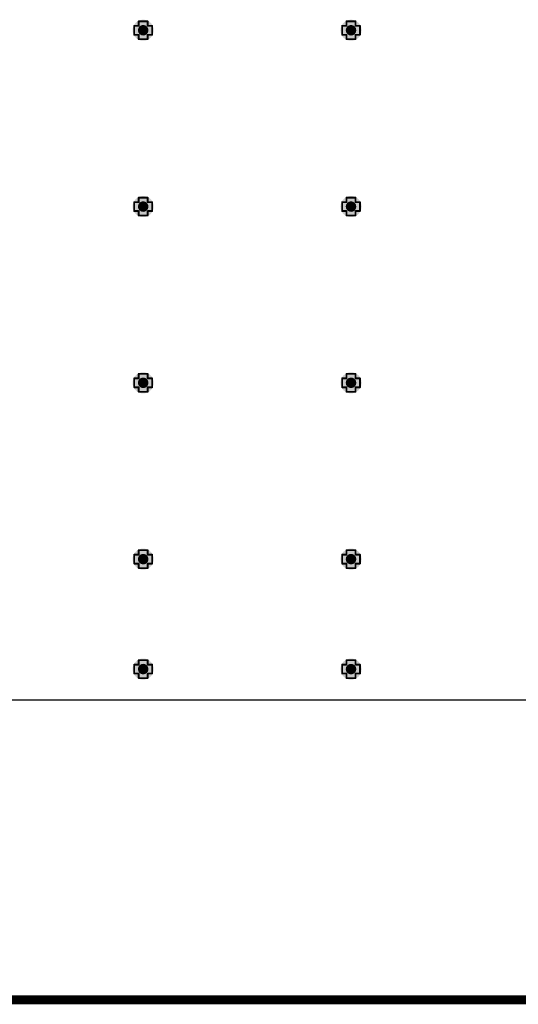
# Model space of a CAD drawing. Header units: inches. Extents: x -0.1 to 10.2, y 0 to 6.5.
# Tile 34 of 95: x 1.992 to 2.549, y -0.005 to 1.094. Entities that reach past the tile are written whole.
import ezdxf

# ---------------------------------------------------------------- set-up
doc = ezdxf.new("R2010")
doc.units = ezdxf.units.IN
doc.header["$MEASUREMENT"] = 0
for name, color, linetype in [('Board Outline', 216, 'Continuous'), ('Bottom Layer', 5, 'Continuous'), ('Drill Drawing', 1, 'Continuous'), ('Top Layer', 1, 'Continuous'), ('Via Holes', 16, 'Continuous')]:
    doc.layers.add(name, color=color, linetype=linetype)

msp = doc.modelspace()

# ---------------------------------------------------------------- hatches: boundary and pattern name
at = {"layer": 'Bottom Layer'}
h = msp.add_hatch(color=5, dxfattribs=at)
edge = h.paths.add_edge_path()
edge.add_arc((2.1299, 1.0827), 0.0118, 0, 360)
h = msp.add_hatch(color=5, dxfattribs=at)
edge = h.paths.add_edge_path()
edge.add_arc((2.3622, 1.0827), 0.0118, 0, 360)
h = msp.add_hatch(color=5, dxfattribs=at)
edge = h.paths.add_edge_path()
edge.add_arc((2.1299, 0.8858), 0.0118, 0, 360)
h = msp.add_hatch(color=5, dxfattribs=at)
edge = h.paths.add_edge_path()
edge.add_arc((2.3622, 0.8858), 0.0118, 0, 360)
h = msp.add_hatch(color=5, dxfattribs=at)
edge = h.paths.add_edge_path()
edge.add_arc((2.1299, 0.689), 0.0118, 0, 360)
h = msp.add_hatch(color=5, dxfattribs=at)
edge = h.paths.add_edge_path()
edge.add_arc((2.3622, 0.689), 0.0118, 0, 360)
h = msp.add_hatch(color=5, dxfattribs=at)
edge = h.paths.add_edge_path()
edge.add_arc((2.1299, 0.4921), 0.0118, 0, 360)
h = msp.add_hatch(color=5, dxfattribs=at)
edge = h.paths.add_edge_path()
edge.add_arc((2.3622, 0.4921), 0.0118, 0, 360)
h = msp.add_hatch(color=5, dxfattribs=at)
edge = h.paths.add_edge_path()
edge.add_arc((2.1299, 0.3693), 0.0118, 0, 360)
h = msp.add_hatch(color=5, dxfattribs=at)
edge = h.paths.add_edge_path()
edge.add_arc((2.3622, 0.3693), 0.0118, 0, 360)
at = {"layer": 'Top Layer'}
h = msp.add_hatch(color=1, dxfattribs=at)
edge = h.paths.add_edge_path()
edge.add_arc((2.1299, 1.0827), 0.0118, 0, 360)
h = msp.add_hatch(color=1, dxfattribs=at)
edge = h.paths.add_edge_path()
edge.add_arc((2.3622, 1.0827), 0.0118, 0, 360)
h = msp.add_hatch(color=1, dxfattribs=at)
edge = h.paths.add_edge_path()
edge.add_arc((2.1299, 0.8858), 0.0118, 0, 360)
h = msp.add_hatch(color=1, dxfattribs=at)
edge = h.paths.add_edge_path()
edge.add_arc((2.3622, 0.8858), 0.0118, 0, 360)
h = msp.add_hatch(color=1, dxfattribs=at)
edge = h.paths.add_edge_path()
edge.add_arc((2.1299, 0.689), 0.0118, 0, 360)
h = msp.add_hatch(color=1, dxfattribs=at)
edge = h.paths.add_edge_path()
edge.add_arc((2.3622, 0.689), 0.0118, 0, 360)
h = msp.add_hatch(color=1, dxfattribs=at)
edge = h.paths.add_edge_path()
edge.add_arc((2.1299, 0.4921), 0.0118, 0, 360)
h = msp.add_hatch(color=1, dxfattribs=at)
edge = h.paths.add_edge_path()
edge.add_arc((2.3622, 0.4921), 0.0118, 0, 360)
h = msp.add_hatch(color=1, dxfattribs=at)
edge = h.paths.add_edge_path()
edge.add_arc((2.1299, 0.3693), 0.0118, 0, 360)
h = msp.add_hatch(color=1, dxfattribs=at)
edge = h.paths.add_edge_path()
edge.add_arc((2.3622, 0.3693), 0.0118, 0, 360)
at = {"layer": 'Via Holes'}
h = msp.add_hatch(color=7, dxfattribs=at)
edge = h.paths.add_edge_path()
edge.add_arc((2.1299, 1.0827), 0.00591, 0, 360)
h = msp.add_hatch(color=7, dxfattribs=at)
edge = h.paths.add_edge_path()
edge.add_arc((2.3622, 1.0827), 0.00591, 0, 360)
h = msp.add_hatch(color=7, dxfattribs=at)
edge = h.paths.add_edge_path()
edge.add_arc((2.1299, 0.8858), 0.00591, 0, 360)
h = msp.add_hatch(color=7, dxfattribs=at)
edge = h.paths.add_edge_path()
edge.add_arc((2.3622, 0.8858), 0.00591, 0, 360)
h = msp.add_hatch(color=7, dxfattribs=at)
edge = h.paths.add_edge_path()
edge.add_arc((2.1299, 0.689), 0.00591, 0, 360)
h = msp.add_hatch(color=7, dxfattribs=at)
edge = h.paths.add_edge_path()
edge.add_arc((2.3622, 0.689), 0.00591, 0, 360)
h = msp.add_hatch(color=7, dxfattribs=at)
edge = h.paths.add_edge_path()
edge.add_arc((2.1299, 0.4921), 0.00591, 0, 360)
h = msp.add_hatch(color=7, dxfattribs=at)
edge = h.paths.add_edge_path()
edge.add_arc((2.3622, 0.4921), 0.00591, 0, 360)
h = msp.add_hatch(color=7, dxfattribs=at)
edge = h.paths.add_edge_path()
edge.add_arc((2.1299, 0.3693), 0.00591, 0, 360)
h = msp.add_hatch(color=7, dxfattribs=at)
edge = h.paths.add_edge_path()
edge.add_arc((2.3622, 0.3693), 0.00591, 0, 360)

# ---------------------------------------------------------------- linework, layer by layer
at = {"layer": 'Board Outline', "const_width": 0.01}
msp.add_lwpolyline([(0, 0), (4.7244, 0)], dxfattribs=at)
at = {"layer": 'Bottom Layer'}
msp.add_line((4.7091, 0.3346), (0.0153, 0.3346), dxfattribs=at)
at = {"layer": 'Drill Drawing', "const_width": 0.002}
for points in [[(2.1199, 1.0777), (2.1199, 1.0877)], [(2.1199, 1.0877), (2.1249, 1.0877)], [(2.1249, 1.0877), (2.1249, 1.0927)], [(2.1249, 1.0927), (2.1349, 1.0927)], [(2.1349, 1.0877), (2.1349, 1.0927)], [(2.1349, 1.0877), (2.1399, 1.0877)], [(2.1399, 1.0777), (2.1399, 1.0877)], [(2.3522, 1.0777), (2.3522, 1.0877)], [(2.3522, 1.0877), (2.3572, 1.0877)], [(2.3572, 1.0877), (2.3572, 1.0927)], [(2.3572, 1.0927), (2.3672, 1.0927)], [(2.3672, 1.0877), (2.3672, 1.0927)], [(2.3672, 1.0877), (2.3722, 1.0877)], [(2.3722, 1.0777), (2.3722, 1.0877)], [(2.1199, 1.0777), (2.1249, 1.0777)], [(2.1249, 1.0727), (2.1249, 1.0777)], [(2.1349, 1.0777), (2.1399, 1.0777)], [(2.1349, 1.0727), (2.1349, 1.0777)], [(2.3522, 1.0777), (2.3572, 1.0777)], [(2.3572, 1.0727), (2.3572, 1.0777)], [(2.3672, 1.0777), (2.3722, 1.0777)], [(2.3672, 1.0727), (2.3672, 1.0777)], [(2.1249, 1.0727), (2.1349, 1.0727)], [(2.3572, 1.0727), (2.3672, 1.0727)], [(2.1199, 0.8808), (2.1199, 0.8908)], [(2.1199, 0.8908), (2.1249, 0.8908)], [(2.1249, 0.8908), (2.1249, 0.8958)], [(2.1249, 0.8958), (2.1349, 0.8958)], [(2.1349, 0.8908), (2.1349, 0.8958)], [(2.1349, 0.8908), (2.1399, 0.8908)], [(2.1399, 0.8808), (2.1399, 0.8908)], [(2.3522, 0.8808), (2.3522, 0.8908)], [(2.3522, 0.8908), (2.3572, 0.8908)], [(2.3572, 0.8908), (2.3572, 0.8958)], [(2.3572, 0.8958), (2.3672, 0.8958)], [(2.3672, 0.8908), (2.3672, 0.8958)], [(2.3672, 0.8908), (2.3722, 0.8908)], [(2.3722, 0.8808), (2.3722, 0.8908)], [(2.1199, 0.8808), (2.1249, 0.8808)], [(2.1249, 0.8758), (2.1249, 0.8808)], [(2.1349, 0.8808), (2.1399, 0.8808)], [(2.1349, 0.8758), (2.1349, 0.8808)], [(2.3522, 0.8808), (2.3572, 0.8808)], [(2.3572, 0.8758), (2.3572, 0.8808)], [(2.3672, 0.8808), (2.3722, 0.8808)], [(2.3672, 0.8758), (2.3672, 0.8808)], [(2.1249, 0.8758), (2.1349, 0.8758)], [(2.3572, 0.8758), (2.3672, 0.8758)], [(2.1199, 0.684), (2.1199, 0.694)], [(2.1199, 0.694), (2.1249, 0.694)], [(2.1249, 0.694), (2.1249, 0.699)], [(2.1249, 0.699), (2.1349, 0.699)], [(2.1349, 0.694), (2.1349, 0.699)], [(2.1349, 0.694), (2.1399, 0.694)], [(2.1399, 0.684), (2.1399, 0.694)], [(2.3522, 0.684), (2.3522, 0.694)], [(2.3522, 0.694), (2.3572, 0.694)], [(2.3572, 0.694), (2.3572, 0.699)], [(2.3572, 0.699), (2.3672, 0.699)], [(2.3672, 0.694), (2.3672, 0.699)], [(2.3672, 0.694), (2.3722, 0.694)], [(2.3722, 0.684), (2.3722, 0.694)], [(2.1199, 0.684), (2.1249, 0.684)], [(2.1249, 0.679), (2.1249, 0.684)], [(2.1349, 0.684), (2.1399, 0.684)], [(2.1349, 0.679), (2.1349, 0.684)], [(2.3522, 0.684), (2.3572, 0.684)], [(2.3572, 0.679), (2.3572, 0.684)], [(2.3672, 0.684), (2.3722, 0.684)], [(2.3672, 0.679), (2.3672, 0.684)], [(2.1249, 0.679), (2.1349, 0.679)], [(2.3572, 0.679), (2.3672, 0.679)], [(2.1199, 0.4871), (2.1199, 0.4971)], [(2.1199, 0.4971), (2.1249, 0.4971)], [(2.1249, 0.4971), (2.1249, 0.5021)], [(2.1249, 0.5021), (2.1349, 0.5021)], [(2.1349, 0.4971), (2.1349, 0.5021)], [(2.1349, 0.4971), (2.1399, 0.4971)], [(2.1399, 0.4871), (2.1399, 0.4971)], [(2.3522, 0.4871), (2.3522, 0.4971)], [(2.3522, 0.4971), (2.3572, 0.4971)], [(2.3572, 0.4971), (2.3572, 0.5021)], [(2.3572, 0.5021), (2.3672, 0.5021)], [(2.3672, 0.4971), (2.3672, 0.5021)], [(2.3672, 0.4971), (2.3722, 0.4971)], [(2.3722, 0.4871), (2.3722, 0.4971)], [(2.1199, 0.4871), (2.1249, 0.4871)], [(2.1249, 0.4821), (2.1249, 0.4871)], [(2.1349, 0.4871), (2.1399, 0.4871)], [(2.1349, 0.4821), (2.1349, 0.4871)], [(2.3522, 0.4871), (2.3572, 0.4871)], [(2.3572, 0.4821), (2.3572, 0.4871)], [(2.3672, 0.4871), (2.3722, 0.4871)], [(2.3672, 0.4821), (2.3672, 0.4871)], [(2.1249, 0.4821), (2.1349, 0.4821)], [(2.3572, 0.4821), (2.3672, 0.4821)], [(2.1199, 0.3643), (2.1199, 0.3743)], [(2.1199, 0.3743), (2.1249, 0.3743)], [(2.1249, 0.3743), (2.1249, 0.3793)], [(2.1249, 0.3793), (2.1349, 0.3793)], [(2.1349, 0.3743), (2.1349, 0.3793)], [(2.1349, 0.3743), (2.1399, 0.3743)], [(2.1399, 0.3643), (2.1399, 0.3743)], [(2.3522, 0.3643), (2.3522, 0.3743)], [(2.3522, 0.3743), (2.3572, 0.3743)], [(2.3572, 0.3743), (2.3572, 0.3793)], [(2.3572, 0.3793), (2.3672, 0.3793)], [(2.3672, 0.3743), (2.3672, 0.3793)], [(2.3672, 0.3743), (2.3722, 0.3743)], [(2.3722, 0.3643), (2.3722, 0.3743)], [(2.1199, 0.3643), (2.1249, 0.3643)], [(2.1249, 0.3593), (2.1249, 0.3643)], [(2.1349, 0.3643), (2.1399, 0.3643)], [(2.1349, 0.3593), (2.1349, 0.3643)], [(2.3522, 0.3643), (2.3572, 0.3643)], [(2.3572, 0.3593), (2.3572, 0.3643)], [(2.3672, 0.3643), (2.3722, 0.3643)], [(2.3672, 0.3593), (2.3672, 0.3643)], [(2.1249, 0.3593), (2.1349, 0.3593)], [(2.3572, 0.3593), (2.3672, 0.3593)]]:
    msp.add_lwpolyline(points, dxfattribs=at)
at = {"layer": 'Drill Drawing', "const_width": 0.001}
for points in [[(2.1194, 1.0877, 1), (2.1204, 1.0877, 1)], [(2.1194, 1.0877, 1), (2.1204, 1.0877, 1)], [(2.1244, 1.0927, 1), (2.1254, 1.0927, 1)], [(2.1244, 1.0927, 1), (2.1254, 1.0927, 1)], [(2.1244, 1.0877, 1), (2.1254, 1.0877, 1)], [(2.1244, 1.0877, 1), (2.1254, 1.0877, 1)], [(2.1344, 1.0927, 1), (2.1354, 1.0927, 1)], [(2.1344, 1.0927, 1), (2.1354, 1.0927, 1)], [(2.1344, 1.0877, 1), (2.1354, 1.0877, 1)], [(2.1344, 1.0877, 1), (2.1354, 1.0877, 1)], [(2.1394, 1.0877, 1), (2.1404, 1.0877, 1)], [(2.1394, 1.0877, 1), (2.1404, 1.0877, 1)], [(2.3517, 1.0877, 1), (2.3527, 1.0877, 1)], [(2.3517, 1.0877, 1), (2.3527, 1.0877, 1)], [(2.3567, 1.0927, 1), (2.3577, 1.0927, 1)], [(2.3567, 1.0927, 1), (2.3577, 1.0927, 1)], [(2.3567, 1.0877, 1), (2.3577, 1.0877, 1)], [(2.3567, 1.0877, 1), (2.3577, 1.0877, 1)], [(2.3667, 1.0927, 1), (2.3677, 1.0927, 1)], [(2.3667, 1.0927, 1), (2.3677, 1.0927, 1)], [(2.3667, 1.0877, 1), (2.3677, 1.0877, 1)], [(2.3667, 1.0877, 1), (2.3677, 1.0877, 1)], [(2.3717, 1.0877, 1), (2.3727, 1.0877, 1)], [(2.3717, 1.0877, 1), (2.3727, 1.0877, 1)], [(2.1194, 1.0777, 1), (2.1204, 1.0777, 1)], [(2.1194, 1.0777, 1), (2.1204, 1.0777, 1)], [(2.1244, 1.0777, 1), (2.1254, 1.0777, 1)], [(2.1244, 1.0777, 1), (2.1254, 1.0777, 1)], [(2.1344, 1.0777, 1), (2.1354, 1.0777, 1)], [(2.1344, 1.0777, 1), (2.1354, 1.0777, 1)], [(2.1394, 1.0777, 1), (2.1404, 1.0777, 1)], [(2.1394, 1.0777, 1), (2.1404, 1.0777, 1)], [(2.3517, 1.0777, 1), (2.3527, 1.0777, 1)], [(2.3517, 1.0777, 1), (2.3527, 1.0777, 1)], [(2.3567, 1.0777, 1), (2.3577, 1.0777, 1)], [(2.3567, 1.0777, 1), (2.3577, 1.0777, 1)], [(2.3667, 1.0777, 1), (2.3677, 1.0777, 1)], [(2.3667, 1.0777, 1), (2.3677, 1.0777, 1)], [(2.3717, 1.0777, 1), (2.3727, 1.0777, 1)], [(2.3717, 1.0777, 1), (2.3727, 1.0777, 1)], [(2.1244, 1.0727, 1), (2.1254, 1.0727, 1)], [(2.1244, 1.0727, 1), (2.1254, 1.0727, 1)], [(2.1344, 1.0727, 1), (2.1354, 1.0727, 1)], [(2.1344, 1.0727, 1), (2.1354, 1.0727, 1)], [(2.3567, 1.0727, 1), (2.3577, 1.0727, 1)], [(2.3567, 1.0727, 1), (2.3577, 1.0727, 1)], [(2.3667, 1.0727, 1), (2.3677, 1.0727, 1)], [(2.3667, 1.0727, 1), (2.3677, 1.0727, 1)], [(2.1194, 0.8908, 1), (2.1204, 0.8908, 1)], [(2.1194, 0.8908, 1), (2.1204, 0.8908, 1)], [(2.1244, 0.8958, 1), (2.1254, 0.8958, 1)], [(2.1244, 0.8958, 1), (2.1254, 0.8958, 1)], [(2.1244, 0.8908, 1), (2.1254, 0.8908, 1)], [(2.1244, 0.8908, 1), (2.1254, 0.8908, 1)], [(2.1344, 0.8958, 1), (2.1354, 0.8958, 1)], [(2.1344, 0.8958, 1), (2.1354, 0.8958, 1)], [(2.1344, 0.8908, 1), (2.1354, 0.8908, 1)], [(2.1344, 0.8908, 1), (2.1354, 0.8908, 1)], [(2.1394, 0.8908, 1), (2.1404, 0.8908, 1)], [(2.1394, 0.8908, 1), (2.1404, 0.8908, 1)], [(2.3517, 0.8908, 1), (2.3527, 0.8908, 1)], [(2.3517, 0.8908, 1), (2.3527, 0.8908, 1)], [(2.3567, 0.8958, 1), (2.3577, 0.8958, 1)], [(2.3567, 0.8958, 1), (2.3577, 0.8958, 1)], [(2.3567, 0.8908, 1), (2.3577, 0.8908, 1)], [(2.3567, 0.8908, 1), (2.3577, 0.8908, 1)], [(2.3667, 0.8958, 1), (2.3677, 0.8958, 1)], [(2.3667, 0.8958, 1), (2.3677, 0.8958, 1)], [(2.3667, 0.8908, 1), (2.3677, 0.8908, 1)], [(2.3667, 0.8908, 1), (2.3677, 0.8908, 1)], [(2.3717, 0.8908, 1), (2.3727, 0.8908, 1)], [(2.3717, 0.8908, 1), (2.3727, 0.8908, 1)], [(2.1194, 0.8808, 1), (2.1204, 0.8808, 1)], [(2.1194, 0.8808, 1), (2.1204, 0.8808, 1)], [(2.1244, 0.8808, 1), (2.1254, 0.8808, 1)], [(2.1244, 0.8808, 1), (2.1254, 0.8808, 1)], [(2.1344, 0.8808, 1), (2.1354, 0.8808, 1)], [(2.1344, 0.8808, 1), (2.1354, 0.8808, 1)], [(2.1394, 0.8808, 1), (2.1404, 0.8808, 1)], [(2.1394, 0.8808, 1), (2.1404, 0.8808, 1)], [(2.3517, 0.8808, 1), (2.3527, 0.8808, 1)], [(2.3517, 0.8808, 1), (2.3527, 0.8808, 1)], [(2.3567, 0.8808, 1), (2.3577, 0.8808, 1)], [(2.3567, 0.8808, 1), (2.3577, 0.8808, 1)], [(2.3667, 0.8808, 1), (2.3677, 0.8808, 1)], [(2.3667, 0.8808, 1), (2.3677, 0.8808, 1)], [(2.3717, 0.8808, 1), (2.3727, 0.8808, 1)], [(2.3717, 0.8808, 1), (2.3727, 0.8808, 1)], [(2.1244, 0.8758, 1), (2.1254, 0.8758, 1)], [(2.1244, 0.8758, 1), (2.1254, 0.8758, 1)], [(2.1344, 0.8758, 1), (2.1354, 0.8758, 1)], [(2.1344, 0.8758, 1), (2.1354, 0.8758, 1)], [(2.3567, 0.8758, 1), (2.3577, 0.8758, 1)], [(2.3567, 0.8758, 1), (2.3577, 0.8758, 1)], [(2.3667, 0.8758, 1), (2.3677, 0.8758, 1)], [(2.3667, 0.8758, 1), (2.3677, 0.8758, 1)], [(2.1194, 0.694, 1), (2.1204, 0.694, 1)], [(2.1194, 0.694, 1), (2.1204, 0.694, 1)], [(2.1244, 0.699, 1), (2.1254, 0.699, 1)], [(2.1244, 0.699, 1), (2.1254, 0.699, 1)], [(2.1244, 0.694, 1), (2.1254, 0.694, 1)], [(2.1244, 0.694, 1), (2.1254, 0.694, 1)], [(2.1344, 0.699, 1), (2.1354, 0.699, 1)], [(2.1344, 0.699, 1), (2.1354, 0.699, 1)], [(2.1344, 0.694, 1), (2.1354, 0.694, 1)], [(2.1344, 0.694, 1), (2.1354, 0.694, 1)], [(2.1394, 0.694, 1), (2.1404, 0.694, 1)], [(2.1394, 0.694, 1), (2.1404, 0.694, 1)], [(2.3517, 0.694, 1), (2.3527, 0.694, 1)], [(2.3517, 0.694, 1), (2.3527, 0.694, 1)], [(2.3567, 0.699, 1), (2.3577, 0.699, 1)], [(2.3567, 0.699, 1), (2.3577, 0.699, 1)], [(2.3567, 0.694, 1), (2.3577, 0.694, 1)], [(2.3567, 0.694, 1), (2.3577, 0.694, 1)], [(2.3667, 0.699, 1), (2.3677, 0.699, 1)], [(2.3667, 0.699, 1), (2.3677, 0.699, 1)], [(2.3667, 0.694, 1), (2.3677, 0.694, 1)], [(2.3667, 0.694, 1), (2.3677, 0.694, 1)], [(2.3717, 0.694, 1), (2.3727, 0.694, 1)], [(2.3717, 0.694, 1), (2.3727, 0.694, 1)], [(2.1194, 0.684, 1), (2.1204, 0.684, 1)], [(2.1194, 0.684, 1), (2.1204, 0.684, 1)], [(2.1244, 0.684, 1), (2.1254, 0.684, 1)], [(2.1244, 0.684, 1), (2.1254, 0.684, 1)], [(2.1344, 0.684, 1), (2.1354, 0.684, 1)], [(2.1344, 0.684, 1), (2.1354, 0.684, 1)], [(2.1394, 0.684, 1), (2.1404, 0.684, 1)], [(2.1394, 0.684, 1), (2.1404, 0.684, 1)], [(2.3517, 0.684, 1), (2.3527, 0.684, 1)], [(2.3517, 0.684, 1), (2.3527, 0.684, 1)], [(2.3567, 0.684, 1), (2.3577, 0.684, 1)], [(2.3567, 0.684, 1), (2.3577, 0.684, 1)], [(2.3667, 0.684, 1), (2.3677, 0.684, 1)], [(2.3667, 0.684, 1), (2.3677, 0.684, 1)], [(2.3717, 0.684, 1), (2.3727, 0.684, 1)], [(2.3717, 0.684, 1), (2.3727, 0.684, 1)], [(2.1244, 0.679, 1), (2.1254, 0.679, 1)], [(2.1244, 0.679, 1), (2.1254, 0.679, 1)], [(2.1344, 0.679, 1), (2.1354, 0.679, 1)], [(2.1344, 0.679, 1), (2.1354, 0.679, 1)], [(2.3567, 0.679, 1), (2.3577, 0.679, 1)], [(2.3567, 0.679, 1), (2.3577, 0.679, 1)], [(2.3667, 0.679, 1), (2.3677, 0.679, 1)], [(2.3667, 0.679, 1), (2.3677, 0.679, 1)], [(2.1194, 0.4971, 1), (2.1204, 0.4971, 1)], [(2.1194, 0.4971, 1), (2.1204, 0.4971, 1)], [(2.1244, 0.5021, 1), (2.1254, 0.5021, 1)], [(2.1244, 0.5021, 1), (2.1254, 0.5021, 1)], [(2.1244, 0.4971, 1), (2.1254, 0.4971, 1)], [(2.1244, 0.4971, 1), (2.1254, 0.4971, 1)], [(2.1344, 0.5021, 1), (2.1354, 0.5021, 1)], [(2.1344, 0.5021, 1), (2.1354, 0.5021, 1)], [(2.1344, 0.4971, 1), (2.1354, 0.4971, 1)], [(2.1344, 0.4971, 1), (2.1354, 0.4971, 1)], [(2.1394, 0.4971, 1), (2.1404, 0.4971, 1)], [(2.1394, 0.4971, 1), (2.1404, 0.4971, 1)], [(2.3517, 0.4971, 1), (2.3527, 0.4971, 1)], [(2.3517, 0.4971, 1), (2.3527, 0.4971, 1)], [(2.3567, 0.5021, 1), (2.3577, 0.5021, 1)], [(2.3567, 0.5021, 1), (2.3577, 0.5021, 1)], [(2.3567, 0.4971, 1), (2.3577, 0.4971, 1)], [(2.3567, 0.4971, 1), (2.3577, 0.4971, 1)], [(2.3667, 0.5021, 1), (2.3677, 0.5021, 1)], [(2.3667, 0.5021, 1), (2.3677, 0.5021, 1)], [(2.3667, 0.4971, 1), (2.3677, 0.4971, 1)], [(2.3667, 0.4971, 1), (2.3677, 0.4971, 1)], [(2.3717, 0.4971, 1), (2.3727, 0.4971, 1)], [(2.3717, 0.4971, 1), (2.3727, 0.4971, 1)], [(2.1194, 0.4871, 1), (2.1204, 0.4871, 1)], [(2.1194, 0.4871, 1), (2.1204, 0.4871, 1)], [(2.1244, 0.4871, 1), (2.1254, 0.4871, 1)], [(2.1244, 0.4871, 1), (2.1254, 0.4871, 1)], [(2.1344, 0.4871, 1), (2.1354, 0.4871, 1)], [(2.1344, 0.4871, 1), (2.1354, 0.4871, 1)], [(2.1394, 0.4871, 1), (2.1404, 0.4871, 1)], [(2.1394, 0.4871, 1), (2.1404, 0.4871, 1)], [(2.3517, 0.4871, 1), (2.3527, 0.4871, 1)], [(2.3517, 0.4871, 1), (2.3527, 0.4871, 1)], [(2.3567, 0.4871, 1), (2.3577, 0.4871, 1)], [(2.3567, 0.4871, 1), (2.3577, 0.4871, 1)], [(2.3667, 0.4871, 1), (2.3677, 0.4871, 1)], [(2.3667, 0.4871, 1), (2.3677, 0.4871, 1)], [(2.3717, 0.4871, 1), (2.3727, 0.4871, 1)], [(2.3717, 0.4871, 1), (2.3727, 0.4871, 1)], [(2.1244, 0.4821, 1), (2.1254, 0.4821, 1)], [(2.1244, 0.4821, 1), (2.1254, 0.4821, 1)], [(2.1344, 0.4821, 1), (2.1354, 0.4821, 1)], [(2.1344, 0.4821, 1), (2.1354, 0.4821, 1)], [(2.3567, 0.4821, 1), (2.3577, 0.4821, 1)], [(2.3567, 0.4821, 1), (2.3577, 0.4821, 1)], [(2.3667, 0.4821, 1), (2.3677, 0.4821, 1)], [(2.3667, 0.4821, 1), (2.3677, 0.4821, 1)], [(2.1194, 0.3743, 1), (2.1204, 0.3743, 1)], [(2.1194, 0.3743, 1), (2.1204, 0.3743, 1)], [(2.1244, 0.3793, 1), (2.1254, 0.3793, 1)], [(2.1244, 0.3793, 1), (2.1254, 0.3793, 1)], [(2.1244, 0.3743, 1), (2.1254, 0.3743, 1)], [(2.1244, 0.3743, 1), (2.1254, 0.3743, 1)], [(2.1344, 0.3793, 1), (2.1354, 0.3793, 1)], [(2.1344, 0.3793, 1), (2.1354, 0.3793, 1)], [(2.1344, 0.3743, 1), (2.1354, 0.3743, 1)], [(2.1344, 0.3743, 1), (2.1354, 0.3743, 1)], [(2.1394, 0.3743, 1), (2.1404, 0.3743, 1)], [(2.1394, 0.3743, 1), (2.1404, 0.3743, 1)], [(2.3517, 0.3743, 1), (2.3527, 0.3743, 1)], [(2.3517, 0.3743, 1), (2.3527, 0.3743, 1)], [(2.3567, 0.3793, 1), (2.3577, 0.3793, 1)], [(2.3567, 0.3793, 1), (2.3577, 0.3793, 1)], [(2.3567, 0.3743, 1), (2.3577, 0.3743, 1)], [(2.3567, 0.3743, 1), (2.3577, 0.3743, 1)], [(2.3667, 0.3793, 1), (2.3677, 0.3793, 1)], [(2.3667, 0.3793, 1), (2.3677, 0.3793, 1)], [(2.3667, 0.3743, 1), (2.3677, 0.3743, 1)], [(2.3667, 0.3743, 1), (2.3677, 0.3743, 1)], [(2.3717, 0.3743, 1), (2.3727, 0.3743, 1)], [(2.3717, 0.3743, 1), (2.3727, 0.3743, 1)], [(2.1194, 0.3643, 1), (2.1204, 0.3643, 1)], [(2.1194, 0.3643, 1), (2.1204, 0.3643, 1)], [(2.1244, 0.3643, 1), (2.1254, 0.3643, 1)], [(2.1244, 0.3643, 1), (2.1254, 0.3643, 1)], [(2.1344, 0.3643, 1), (2.1354, 0.3643, 1)], [(2.1344, 0.3643, 1), (2.1354, 0.3643, 1)], [(2.1394, 0.3643, 1), (2.1404, 0.3643, 1)], [(2.1394, 0.3643, 1), (2.1404, 0.3643, 1)], [(2.3517, 0.3643, 1), (2.3527, 0.3643, 1)], [(2.3517, 0.3643, 1), (2.3527, 0.3643, 1)], [(2.3567, 0.3643, 1), (2.3577, 0.3643, 1)], [(2.3567, 0.3643, 1), (2.3577, 0.3643, 1)], [(2.3667, 0.3643, 1), (2.3677, 0.3643, 1)], [(2.3667, 0.3643, 1), (2.3677, 0.3643, 1)], [(2.3717, 0.3643, 1), (2.3727, 0.3643, 1)], [(2.3717, 0.3643, 1), (2.3727, 0.3643, 1)], [(2.1244, 0.3593, 1), (2.1254, 0.3593, 1)], [(2.1244, 0.3593, 1), (2.1254, 0.3593, 1)], [(2.1344, 0.3593, 1), (2.1354, 0.3593, 1)], [(2.1344, 0.3593, 1), (2.1354, 0.3593, 1)], [(2.3567, 0.3593, 1), (2.3577, 0.3593, 1)], [(2.3567, 0.3593, 1), (2.3577, 0.3593, 1)], [(2.3667, 0.3593, 1), (2.3677, 0.3593, 1)], [(2.3667, 0.3593, 1), (2.3677, 0.3593, 1)]]:
    msp.add_lwpolyline(points, format="xyb", close=True, dxfattribs=at)
at = {"layer": 'Top Layer'}
msp.add_line((4.7091, 0.3346), (0.0153, 0.3346), dxfattribs=at)

doc.saveas('drawing.dxf')
